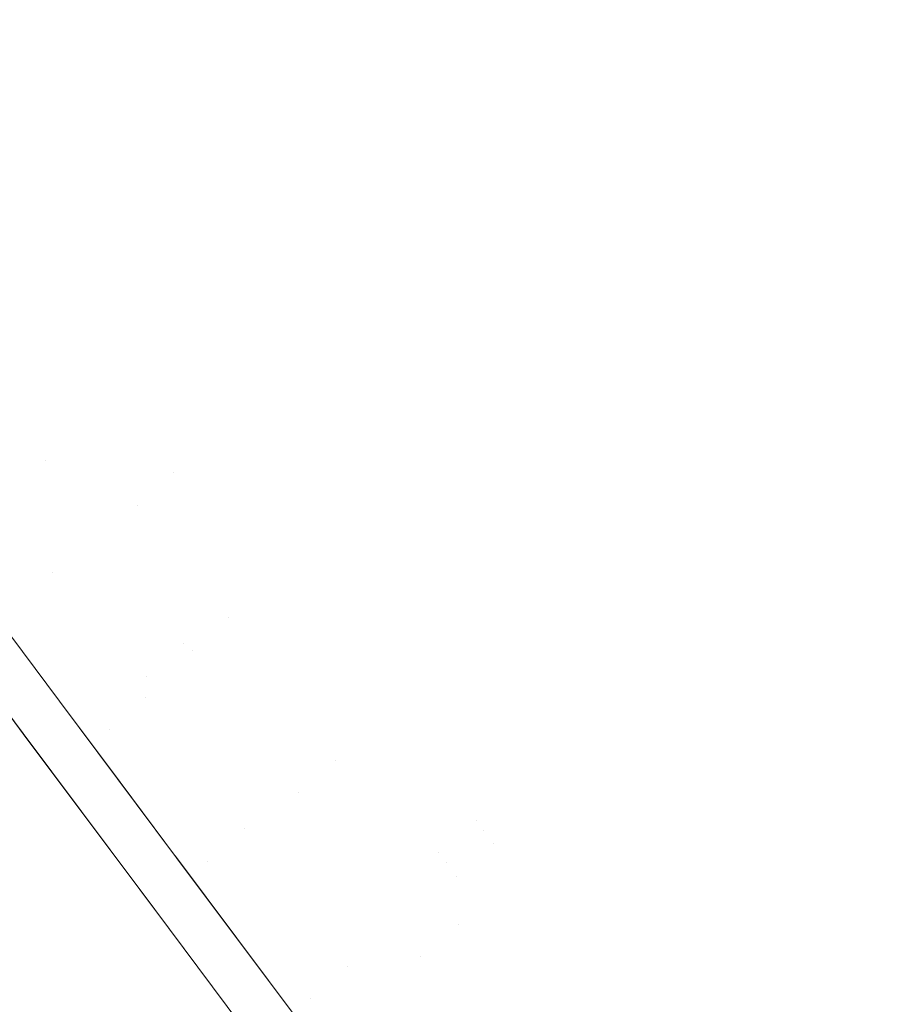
# Model space of a CAD drawing. Header units: centimetres. Extents: x -20.1 to -11, y -7.5 to 4.5.
# Tile 12 of 13: x -17.7 to -15.9, y 0.7 to 2.7. Entities that reach past the tile are written whole.
import ezdxf

# ---------------------------------------------------------------- set-up
doc = ezdxf.new("R2010")
doc.units = ezdxf.units.CM
doc.header["$LTSCALE"] = 2.54
doc.layers.add('Lucido design-1', color=7, linetype='Continuous')

# ---------------------------------------------------------------- blocks, each defined once
blk = doc.blocks.new('Gruppo-1')
at = {"color": 30, "linetype": 'Continuous', "lineweight": 9}
for points, invisible_edges in [([(-17.5972, 1.9649, -331.5681), (-17.7219, 2.1317, -331.9495), (-18.3108, 2.7415, -331.5394), (-18.1613, 2.5416, -331.0822)], 15), ([(-18.1613, 2.5416, -336.9383), (-18.3108, 2.7415, -336.4811), (-17.7219, 2.1317, -336.0711), (-17.5972, 1.9649, -336.4524)], 15), ([(-18.2335, 2.4725, -331.0895), (-18.3826, 2.672, -331.5456), (-17.7951, 2.0637, -331.9546), (-17.6707, 1.8973, -331.5742)], 15), ([(-17.6707, 1.8973, -336.4463), (-17.7951, 2.0637, -336.0659), (-18.3826, 2.672, -336.475), (-18.2335, 2.4725, -336.931)], 15), ([(-18.1613, 2.5416, -331.0822), (-17.9769, 2.295, -330.6271), (-17.4434, 1.7593, -331.1886), (-17.5972, 1.9649, -331.5681)], 15), ([(-17.5972, 1.9649, -336.4524), (-17.4434, 1.7593, -336.832), (-17.9769, 2.295, -337.3934), (-18.1613, 2.5416, -336.9383)], 15), ([(-17.3703, 1.8071, -333.7676), (-17.375, 1.8134, -334.0103), (-18.0067, 2.5125, -334.0103), (-18.0008, 2.5047, -333.7072)], 15), ([(-18.0008, 2.5047, -334.3134), (-18.0067, 2.5125, -334.0103), (-17.375, 1.8134, -334.0103), (-17.3703, 1.8071, -334.2529)], 15), ([(-18.0008, 2.5047, -333.7072), (-17.9818, 2.4792, -333.386), (-17.355, 1.7867, -333.5105), (-17.3703, 1.8071, -333.7676)], 15), ([(-17.3703, 1.8071, -334.2529), (-17.355, 1.7867, -334.51), (-17.9818, 2.4792, -334.6345), (-18.0008, 2.5047, -334.3134)], 15), ([(-17.3272, 1.7495, -333.2396), (-17.355, 1.7867, -333.5105), (-17.9818, 2.4792, -333.386), (-17.947, 2.4328, -333.0476)], 15), ([(-17.947, 2.4328, -334.973), (-17.9818, 2.4792, -334.6345), (-17.355, 1.7867, -334.51), (-17.3272, 1.7495, -334.7809)], 15), ([(-17.6304, 1.8317, -329.9692), (-17.7555, 1.9989, -330.1834), (-18.2662, 2.4722, -329.5504), (-18.1205, 2.2773, -329.3008)], 15), ([(-18.1205, 2.2773, -338.7197), (-18.2662, 2.4722, -338.4701), (-17.7555, 1.9989, -337.8371), (-17.6304, 1.8317, -338.0514)], 15), ([(-17.6707, 1.8973, -331.5742), (-17.5173, 1.6922, -331.1956), (-18.0495, 2.2266, -330.6355), (-18.2335, 2.4725, -331.0895)], 15), ([(-18.2335, 2.4725, -336.931), (-18.0495, 2.2266, -337.385), (-17.5173, 1.6922, -336.8249), (-17.6707, 1.8973, -336.4463)], 15), ([(-18.0734, 2.4357, -333.7079), (-18.0792, 2.4436, -334.0103), (-17.4491, 1.7461, -334.0103), (-17.4444, 1.7399, -333.7682)], 15), ([(-17.4444, 1.7399, -334.2523), (-17.4491, 1.7461, -334.0103), (-18.0792, 2.4436, -334.0103), (-18.0734, 2.4357, -334.3126)], 15), ([(-17.4444, 1.7399, -333.7682), (-17.4292, 1.7195, -333.5118), (-18.0544, 2.4103, -333.3875), (-18.0734, 2.4357, -333.7079)], 15), ([(-18.0734, 2.4357, -334.3126), (-18.0544, 2.4103, -334.633), (-17.4292, 1.7195, -334.5087), (-17.4444, 1.7399, -334.2523)], 15), ([(-17.947, 2.4328, -333.0476), (-17.894, 2.3619, -332.6935), (-17.2848, 1.6928, -332.9562), (-17.3272, 1.7495, -333.2396)], 15), ([(-17.3272, 1.7495, -334.7809), (-17.2848, 1.6928, -335.0643), (-17.894, 2.3619, -335.3271), (-17.947, 2.4328, -334.973)], 15), ([(-18.0197, 2.364, -333.05), (-18.0544, 2.4103, -333.3875), (-17.4292, 1.7195, -333.5118), (-17.4015, 1.6825, -333.2416)], 15), ([(-17.4015, 1.6825, -334.779), (-17.4292, 1.7195, -334.5087), (-18.0544, 2.4103, -334.633), (-18.0197, 2.364, -334.9706)], 15), ([(-17.4015, 1.6825, -333.2416), (-17.3591, 1.6258, -332.9588), (-17.9668, 2.2933, -332.6968), (-18.0197, 2.364, -333.05)], 15), ([(-18.0197, 2.364, -334.9706), (-17.9668, 2.2933, -335.3238), (-17.3591, 1.6258, -335.0617), (-17.4015, 1.6825, -334.779)], 15), ([(-17.2255, 1.6134, -332.6622), (-17.2848, 1.6928, -332.9562), (-17.894, 2.3619, -332.6935), (-17.8199, 2.2628, -332.3262)], 15), ([(-17.8199, 2.2628, -335.6943), (-17.894, 2.3619, -335.3271), (-17.2848, 1.6928, -335.0643), (-17.2255, 1.6134, -335.3583)], 15), ([(-18.1205, 2.2773, -329.3008), (-17.9636, 2.0675, -329.0593), (-17.4958, 1.6517, -329.762), (-17.6304, 1.8317, -329.9692)], 15), ([(-17.6304, 1.8317, -338.0514), (-17.4958, 1.6517, -338.2585), (-17.9636, 2.0675, -338.9612), (-18.1205, 2.2773, -338.7197)], 15), ([(-17.2587, 1.5123, -330.8185), (-17.4434, 1.7593, -331.1886), (-17.9769, 2.295, -330.6271), (-17.7555, 1.9989, -330.1834)], 15), ([(-17.7555, 1.9989, -337.8371), (-17.9769, 2.295, -337.3934), (-17.4434, 1.7593, -336.832), (-17.2587, 1.5123, -337.202)], 15), ([(-17.8929, 2.1944, -332.3304), (-17.9668, 2.2933, -332.6968), (-17.3591, 1.6258, -332.9588), (-17.2999, 1.5467, -332.6656)], 15), ([(-17.2999, 1.5467, -335.3549), (-17.3591, 1.6258, -335.0617), (-17.9668, 2.2933, -335.3238), (-17.8929, 2.1944, -335.6901)], 15), ([(-17.8199, 2.2628, -332.3262), (-17.7219, 2.1317, -331.9495), (-17.147, 1.5085, -332.3606), (-17.2255, 1.6134, -332.6622)], 15), ([(-17.2255, 1.6134, -335.3583), (-17.147, 1.5085, -335.6599), (-17.7219, 2.1317, -336.0711), (-17.8199, 2.2628, -335.6943)], 15), ([(-17.8286, 1.9312, -330.1929), (-18.0495, 2.2266, -330.6355), (-17.5173, 1.6922, -331.1956), (-17.3331, 1.4459, -330.8265)], 15), ([(-17.3331, 1.4459, -337.1941), (-17.5173, 1.6922, -336.8249), (-18.0495, 2.2266, -337.385), (-17.8286, 1.9312, -337.8276)], 15), ([(-18.2493, 2.2081, -339.916), (-17.7956, 1.8429, -339.1926), (-17.6167, 1.6037, -339.4122)], 11), ([(-17.6167, 1.6037, -339.4122), (-18.0458, 1.9359, -340.168), (-18.2493, 2.2081, -339.916)], 9), ([(-17.7039, 1.7645, -329.9792), (-17.5696, 1.5849, -329.7726), (-18.0363, 1.9997, -329.0717), (-18.1928, 2.2089, -329.3125)], 15), ([(-18.1928, 2.2089, -338.708), (-18.0363, 1.9997, -338.9488), (-17.5696, 1.5849, -338.2479), (-17.7039, 1.7645, -338.0413)], 15), ([(-18.2318, 2.1847, -328.0675), (-18.0453, 1.9353, -327.8544), (-17.6167, 1.6037, -328.6083)], 10), ([(-17.6167, 1.6037, -328.6083), (-17.7956, 1.8429, -328.8279), (-18.2318, 2.1847, -328.0675)], 11), ([(-17.2999, 1.5467, -332.6656), (-17.2216, 1.442, -332.3647), (-17.7951, 2.0637, -331.9546), (-17.8929, 2.1944, -332.3304)], 15), ([(-17.8929, 2.1944, -335.6901), (-17.7951, 2.0637, -336.0659), (-17.2216, 1.442, -335.6558), (-17.2999, 1.5467, -335.3549)], 15), ([(-17.0471, 1.375, -332.0554), (-17.147, 1.5085, -332.3606), (-17.7219, 2.1317, -331.9495), (-17.5972, 1.9649, -331.5681)], 15), ([(-17.5972, 1.9649, -336.4524), (-17.7219, 2.1317, -336.0711), (-17.147, 1.5085, -335.6599), (-17.0471, 1.375, -335.9651)], 15), ([(-17.3517, 1.459, -329.5634), (-17.4958, 1.6517, -329.762), (-17.9636, 2.0675, -329.0593), (-17.7956, 1.8429, -328.8279)], 15), ([(-17.7956, 1.8429, -339.1926), (-17.9636, 2.0675, -338.9612), (-17.4958, 1.6517, -338.2585), (-17.3517, 1.459, -338.4571)], 15), ([(-17.6707, 1.8973, -331.5742), (-17.7951, 2.0637, -331.9546), (-17.2216, 1.442, -332.3647), (-17.1221, 1.3089, -332.0603)], 15), ([(-17.1221, 1.3089, -335.9603), (-17.2216, 1.442, -335.6558), (-17.7951, 2.0637, -336.0659), (-17.6707, 1.8973, -336.4463)], 15), ([(-17.8687, 1.7756, -328.8408), (-18.0363, 1.9997, -329.0717), (-17.5696, 1.5849, -329.7726), (-17.4258, 1.3926, -329.5745)], 15), ([(-17.4258, 1.3926, -338.446), (-17.5696, 1.5849, -338.2479), (-18.0363, 1.9997, -338.9488), (-17.8687, 1.7756, -339.1797)], 15), ([(-17.2587, 1.5123, -330.8185), (-17.7555, 1.9989, -330.1834), (-17.6304, 1.8317, -329.9692)], 11), ([(-17.6304, 1.8317, -338.0514), (-17.7555, 1.9989, -337.8371), (-17.2587, 1.5123, -337.202)], 11), ([(-17.5972, 1.9649, -331.5681), (-17.4434, 1.7593, -331.1886), (-16.924, 1.2104, -331.7515), (-17.0471, 1.375, -332.0554)], 15), ([(-17.0471, 1.375, -335.9651), (-16.924, 1.2104, -336.269), (-17.4434, 1.7593, -336.832), (-17.5972, 1.9649, -336.4524)], 15), ([(-17.9453, 1.8015, -340.2924), (-18.0458, 1.9359, -340.168), (-17.6167, 1.6037, -339.4122)], 10), ([(-18.0453, 1.9353, -327.8544), (-17.8325, 1.6507, -327.6112), (-17.4273, 1.3504, -328.4024)], 10), ([(-17.4273, 1.3504, -328.4024), (-17.6167, 1.6037, -328.6083), (-18.0453, 1.9353, -327.8544)], 11), ([(-17.3331, 1.4459, -337.1941), (-17.8286, 1.9312, -337.8276), (-17.7039, 1.7645, -338.0413)], 11), ([(-17.7039, 1.7645, -329.9792), (-17.8286, 1.9312, -330.1929), (-17.3331, 1.4459, -330.8265)], 11), ([(-17.1221, 1.3089, -332.0603), (-16.9993, 1.1447, -331.7572), (-17.5173, 1.6922, -331.1956), (-17.6707, 1.8973, -331.5742)], 15), ([(-17.6707, 1.8973, -336.4463), (-17.5173, 1.6922, -336.8249), (-16.9993, 1.1447, -336.2634), (-17.1221, 1.3089, -335.9603)], 15), ([(-18.1183, 1.8684, -327.8687), (-17.6902, 1.537, -328.6218), (-17.5013, 1.2844, -328.4164)], 11), ([(-17.5013, 1.2844, -328.4164), (-17.9038, 1.5817, -327.6313), (-18.1183, 1.8684, -327.8687)], 9), ([(-17.7956, 1.8429, -328.8279), (-17.6167, 1.6037, -328.6083), (-17.1982, 1.2537, -329.375), (-17.3517, 1.459, -329.5634)], 15), ([(-17.3517, 1.459, -338.4571), (-17.1982, 1.2537, -338.6456), (-17.6167, 1.6037, -339.4122), (-17.7956, 1.8429, -339.1926)], 15), ([(-17.0421, 1.2228, -337.5535), (-17.4958, 1.6517, -338.2585), (-17.6304, 1.8317, -338.0514)], 11), ([(-17.6304, 1.8317, -338.0514), (-17.2587, 1.5123, -337.202), (-17.0421, 1.2228, -337.5535)], 11), ([(-17.0421, 1.2228, -330.467), (-17.2587, 1.5123, -330.8185), (-17.6304, 1.8317, -329.9692)], 11), ([(-17.6304, 1.8317, -329.9692), (-17.4958, 1.6517, -329.762), (-17.0421, 1.2228, -330.467)], 11), ([(-17.4273, 1.3504, -339.6181), (-17.8301, 1.6475, -340.4021), (-17.9453, 1.8015, -340.2924)], 9), ([(-17.9453, 1.8015, -340.2924), (-17.6167, 1.6037, -339.4122), (-17.4273, 1.3504, -339.6181)], 11), ([(-16.7576, 1.1012, -334.0103), (-17.375, 1.8134, -334.0103), (-17.3703, 1.8071, -333.7676)], 11), ([(-17.3703, 1.8071, -334.2529), (-17.375, 1.8134, -334.0103), (-16.7576, 1.1012, -334.0103)], 11), ([(-16.7427, 1.0811, -334.3852), (-17.355, 1.7867, -334.51), (-17.3703, 1.8071, -334.2529)], 11), ([(-17.3703, 1.8071, -334.2529), (-16.7576, 1.1012, -334.0103), (-16.7427, 1.0811, -334.3852)], 11), ([(-16.7427, 1.0811, -333.6353), (-16.7576, 1.1012, -334.0103), (-17.3703, 1.8071, -333.7676)], 11), ([(-17.3703, 1.8071, -333.7676), (-17.355, 1.7867, -333.5105), (-16.7427, 1.0811, -333.6353)], 11), ([(-16.7218, 1.0533, -333.4321), (-16.7427, 1.0811, -333.6353), (-17.355, 1.7867, -333.5105), (-17.3272, 1.7495, -333.2396)], 15), ([(-17.3272, 1.7495, -334.7809), (-17.355, 1.7867, -334.51), (-16.7427, 1.0811, -334.3852), (-16.7218, 1.0533, -334.5884)], 15), ([(-17.4258, 1.3926, -329.5745), (-17.2727, 1.1879, -329.3865), (-17.6902, 1.537, -328.6218), (-17.8687, 1.7756, -328.8408)], 15), ([(-17.8687, 1.7756, -339.1797), (-17.6902, 1.537, -339.3988), (-17.2727, 1.1879, -338.634), (-17.4258, 1.3926, -338.446)], 15), ([(-17.117, 1.157, -337.5447), (-17.3331, 1.4459, -337.1941), (-17.7039, 1.7645, -338.0413)], 11), ([(-17.117, 1.157, -330.4759), (-17.5696, 1.5849, -329.7726), (-17.7039, 1.7645, -329.9792)], 11), ([(-17.7039, 1.7645, -329.9792), (-17.3331, 1.4459, -330.8265), (-17.117, 1.157, -330.4759)], 11), ([(-17.7039, 1.7645, -338.0413), (-17.5696, 1.5849, -338.2479), (-17.117, 1.157, -337.5447)], 11), ([(-16.7762, 1.0127, -331.4553), (-16.924, 1.2104, -331.7515), (-17.4434, 1.7593, -331.1886), (-17.2587, 1.5123, -330.8185)], 15), ([(-17.2587, 1.5123, -337.202), (-17.4434, 1.7593, -336.832), (-16.924, 1.2104, -336.269), (-16.7762, 1.0127, -336.5652)], 15), ([(-16.8333, 1.0357, -334.0103), (-17.4491, 1.7461, -334.0103), (-17.4444, 1.7399, -334.2523)], 11), ([(-17.4444, 1.7399, -333.7682), (-17.4491, 1.7461, -334.0103), (-16.8333, 1.0357, -334.0103)], 11), ([(-16.8183, 1.0157, -334.3843), (-16.8333, 1.0357, -334.0103), (-17.4444, 1.7399, -334.2523)], 11), ([(-16.8183, 1.0157, -333.6363), (-17.4292, 1.7195, -333.5118), (-17.4444, 1.7399, -333.7682)], 11), ([(-17.4444, 1.7399, -333.7682), (-16.8333, 1.0357, -334.0103), (-16.8183, 1.0157, -333.6363)], 11), ([(-17.4444, 1.7399, -334.2523), (-17.4292, 1.7195, -334.5087), (-16.8183, 1.0157, -334.3843)], 11), ([(-17.3272, 1.7495, -333.2396), (-17.2848, 1.6928, -332.9562), (-16.69, 1.0107, -333.2194), (-16.7218, 1.0533, -333.4321)], 15), ([(-16.7218, 1.0533, -334.5884), (-16.69, 1.0107, -334.8011), (-17.2848, 1.6928, -335.0643), (-17.3272, 1.7495, -334.7809)], 15), ([(-17.5013, 1.2844, -339.6041), (-17.6902, 1.537, -339.3988), (-18.0163, 1.7321, -340.2786)], 11), ([(-18.0163, 1.7321, -340.2786), (-17.9031, 1.5807, -340.3862), (-17.5013, 1.2844, -339.6041)], 10), ([(-17.4015, 1.6825, -333.2416), (-17.4292, 1.7195, -333.5118), (-16.8183, 1.0157, -333.6363), (-16.7975, 0.9879, -333.4335)], 15), ([(-16.7975, 0.9879, -334.587), (-16.8183, 1.0157, -334.3843), (-17.4292, 1.7195, -334.5087), (-17.4015, 1.6825, -334.779)], 15), ([(-17.3331, 1.4459, -330.8265), (-17.5173, 1.6922, -331.1956), (-16.9993, 1.1447, -331.7572), (-16.8518, 0.9475, -331.4617)], 15), ([(-16.8518, 0.9475, -336.5588), (-16.9993, 1.1447, -336.2634), (-17.5173, 1.6922, -336.8249), (-17.3331, 1.4459, -337.1941)], 15), ([(-16.7975, 0.9879, -333.4335), (-16.7658, 0.9455, -333.2214), (-17.3591, 1.6258, -332.9588), (-17.4015, 1.6825, -333.2416)], 15), ([(-17.4015, 1.6825, -334.779), (-17.3591, 1.6258, -335.0617), (-16.7658, 0.9455, -334.7991), (-16.7975, 0.9879, -334.587)], 15), ([(-16.6454, 0.9512, -332.9989), (-16.69, 1.0107, -333.2194), (-17.2848, 1.6928, -332.9562), (-17.2255, 1.6134, -332.6622)], 15), ([(-17.2255, 1.6134, -335.3583), (-17.2848, 1.6928, -335.0643), (-16.69, 1.0107, -334.8011), (-16.6454, 0.9512, -335.0217)], 15), ([(-17.9031, 1.5807, -340.3862), (-17.8301, 1.6475, -340.4021), (-17.6023, 1.3429, -340.6189)], 9), ([(-17.4273, 1.3504, -328.4024), (-17.8325, 1.6507, -327.6112), (-17.8168, 1.6297, -327.5933)], 9), ([(-17.8301, 1.6475, -340.4021), (-17.4273, 1.3504, -339.6181), (-17.2279, 1.0837, -339.8084)], 11), ([(-17.2279, 1.0837, -339.8084), (-17.6023, 1.3429, -340.6189), (-17.8301, 1.6475, -340.4021)], 9), ([(-17.0421, 1.2228, -330.467), (-17.4958, 1.6517, -329.762), (-17.3517, 1.459, -329.5634)], 11), ([(-17.3517, 1.459, -338.4571), (-17.4958, 1.6517, -338.2585), (-17.0421, 1.2228, -337.5535)], 11), ([(-17.6021, 1.3426, -327.4032), (-17.8168, 1.6297, -327.5933), (-17.8327, 1.4867, -327.5526)], 10), ([(-17.8168, 1.6297, -327.5933), (-17.6021, 1.3426, -327.4032), (-17.2279, 1.0837, -328.2121)], 10), ([(-17.2279, 1.0837, -328.2121), (-17.4273, 1.3504, -328.4024), (-17.8168, 1.6297, -327.5933)], 11), ([(-17.2999, 1.5467, -332.6656), (-17.3591, 1.6258, -332.9588), (-16.7658, 0.9455, -333.2214), (-16.7214, 0.8861, -333.0014)], 15), ([(-16.7214, 0.8861, -335.0191), (-16.7658, 0.9455, -334.7991), (-17.3591, 1.6258, -335.0617), (-17.2999, 1.5467, -335.3549)], 15), ([(-17.0356, 1.0364, -329.1983), (-17.1982, 1.2537, -329.375), (-17.6167, 1.6037, -328.6083), (-17.4273, 1.3504, -328.4024)], 15), ([(-17.4273, 1.3504, -339.6181), (-17.6167, 1.6037, -339.4122), (-17.1982, 1.2537, -338.6456), (-17.0356, 1.0364, -338.8222)], 15), ([(-17.2255, 1.6134, -332.6622), (-17.147, 1.5085, -332.3606), (-16.5866, 0.8724, -332.7726), (-16.6454, 0.9512, -332.9989)], 15), ([(-16.6454, 0.9512, -335.0217), (-16.5866, 0.8724, -335.2479), (-17.147, 1.5085, -335.6599), (-17.2255, 1.6134, -335.3583)], 15), ([(-17.8327, 1.4867, -327.5526), (-17.9038, 1.5817, -327.6313), (-17.5013, 1.2844, -328.4164)], 10), ([(-17.9031, 1.5807, -340.3862), (-17.6758, 1.2768, -340.6023), (-17.3023, 1.0183, -339.7939)], 10), ([(-17.3023, 1.0183, -339.7939), (-17.5013, 1.2844, -339.6041), (-17.9031, 1.5807, -340.3862)], 11), ([(-17.6023, 1.3429, -340.6189), (-17.6758, 1.2768, -340.6023), (-17.9031, 1.5807, -340.3862)], 9), ([(-17.117, 1.157, -337.5447), (-17.5696, 1.5849, -338.2479), (-17.4258, 1.3926, -338.446)], 11), ([(-17.4258, 1.3926, -329.5745), (-17.5696, 1.5849, -329.7726), (-17.117, 1.157, -330.4759)], 11), ([(-16.7214, 0.8861, -333.0014), (-16.6626, 0.8075, -332.7757), (-17.2216, 1.442, -332.3647), (-17.2999, 1.5467, -332.6656)], 15), ([(-17.2999, 1.5467, -335.3549), (-17.2216, 1.442, -335.6558), (-16.6626, 0.8075, -335.2448), (-16.7214, 0.8861, -335.0191)], 15), ([(-17.5013, 1.2844, -328.4164), (-17.6902, 1.537, -328.6218), (-17.2727, 1.1879, -329.3865), (-17.1106, 0.9711, -329.2103)], 15), ([(-17.1106, 0.9711, -338.8102), (-17.2727, 1.1879, -338.634), (-17.6902, 1.537, -339.3988), (-17.5013, 1.2844, -339.6041)], 15), ([(-17.2587, 1.5123, -330.8185), (-17.0421, 1.2228, -330.467), (-16.6028, 0.7809, -331.174), (-16.7762, 1.0127, -331.4553)], 15), ([(-16.7762, 1.0127, -336.5652), (-16.6028, 0.7809, -336.8466), (-17.0421, 1.2228, -337.5535), (-17.2587, 1.5123, -337.202)], 15), ([(-16.5117, 0.7723, -332.5436), (-16.5866, 0.8724, -332.7726), (-17.147, 1.5085, -332.3606), (-17.0471, 1.375, -332.0554)], 15), ([(-17.0471, 1.375, -335.9651), (-17.147, 1.5085, -335.6599), (-16.5866, 0.8724, -335.2479), (-16.5117, 0.7723, -335.477)], 15), ([(-17.3023, 1.0183, -328.2266), (-17.676, 1.277, -327.4188), (-17.8327, 1.4867, -327.5526)], 9), ([(-17.8327, 1.4867, -327.5526), (-17.5013, 1.2844, -328.4164), (-17.3023, 1.0183, -328.2266)], 11), ([(-17.8327, 1.4867, -327.5526), (-17.676, 1.277, -327.4188), (-17.6021, 1.3426, -327.4032)], 10), ([(-16.7938, 0.8908, -337.8763), (-17.1982, 1.2537, -338.6456), (-17.3517, 1.459, -338.4571)], 11), ([(-17.3517, 1.459, -338.4571), (-17.0421, 1.2228, -337.5535), (-16.7938, 0.8908, -337.8763)], 11), ([(-16.7938, 0.8908, -330.1442), (-17.0421, 1.2228, -330.467), (-17.3517, 1.459, -329.5634)], 11), ([(-17.3517, 1.459, -329.5634), (-17.1982, 1.2537, -329.375), (-16.7938, 0.8908, -330.1442)], 11), ([(-16.8518, 0.9475, -331.4617), (-16.6789, 0.7163, -331.181), (-17.117, 1.157, -330.4759), (-17.3331, 1.4459, -330.8265)], 15), ([(-17.3331, 1.4459, -337.1941), (-17.117, 1.157, -337.5447), (-16.6789, 0.7163, -336.8395), (-16.8518, 0.9475, -336.5588)], 15), ([(-17.1221, 1.3089, -332.0603), (-17.2216, 1.442, -332.3647), (-16.6626, 0.8075, -332.7757), (-16.5879, 0.7076, -332.5472)], 15), ([(-16.5879, 0.7076, -335.4733), (-16.6626, 0.8075, -335.2448), (-17.2216, 1.442, -335.6558), (-17.1221, 1.3089, -335.9603)], 15), ([(-16.8694, 0.8259, -337.8666), (-17.117, 1.157, -337.5447), (-17.4258, 1.3926, -338.446)], 11), ([(-16.8694, 0.8259, -330.1539), (-17.2727, 1.1879, -329.3865), (-17.4258, 1.3926, -329.5745)], 11), ([(-17.4258, 1.3926, -329.5745), (-17.117, 1.157, -330.4759), (-16.8694, 0.8259, -330.1539)], 11), ([(-17.4258, 1.3926, -338.446), (-17.2727, 1.1879, -338.634), (-16.8694, 0.8259, -337.8666)], 11), ([(-17.0471, 1.375, -332.0554), (-16.924, 1.2104, -331.7515), (-16.4193, 0.6488, -332.3156), (-16.5117, 0.7723, -332.5436)], 15), ([(-16.5117, 0.7723, -335.477), (-16.4193, 0.6488, -335.7049), (-16.924, 1.2104, -336.269), (-17.0471, 1.375, -335.9651)], 15), ([(-17.3688, 1.0307, -327.1966), (-17.6021, 1.3426, -327.4032), (-17.676, 1.277, -327.4188)], 10), ([(-17.6758, 1.2768, -340.6023), (-17.6023, 1.3429, -340.6189), (-17.4794, 1.1786, -340.7359)], 9), ([(-17.4794, 1.1786, -340.7359), (-17.6023, 1.3429, -340.6189), (-17.2279, 1.0837, -339.8084)], 10), ([(-17.2279, 1.0837, -328.2121), (-17.6021, 1.3426, -327.4032), (-17.3688, 1.0307, -327.1966)], 9), ([(-17.4273, 1.3504, -328.4024), (-17.2279, 1.0837, -328.2121), (-16.8645, 0.8076, -329.035), (-17.0356, 1.0364, -329.1983)], 15), ([(-17.0356, 1.0364, -338.8222), (-16.8645, 0.8076, -338.9855), (-17.2279, 1.0837, -339.8084), (-17.4273, 1.3504, -339.6181)], 15), ([(-16.5879, 0.7076, -332.5472), (-16.4958, 0.5845, -332.3198), (-16.9993, 1.1447, -331.7572), (-17.1221, 1.3089, -332.0603)], 15), ([(-17.1221, 1.3089, -335.9603), (-16.9993, 1.1447, -336.2634), (-16.4958, 0.5845, -335.7007), (-16.5879, 0.7076, -335.4733)], 15), ([(-17.1106, 0.9711, -329.2103), (-16.9399, 0.7428, -329.0474), (-17.3023, 1.0183, -328.2266), (-17.5013, 1.2844, -328.4164)], 15), ([(-17.5013, 1.2844, -339.6041), (-17.3023, 1.0183, -339.7939), (-16.9399, 0.7428, -338.9731), (-17.1106, 0.9711, -338.8102)], 15), ([(-17.676, 1.277, -327.4188), (-17.3023, 1.0183, -328.2266), (-17.094, 0.7398, -328.0541)], 11), ([(-17.094, 0.7398, -328.0541), (-17.4397, 0.9611, -327.2171), (-17.676, 1.277, -327.4188)], 9), ([(-17.676, 1.277, -327.4188), (-17.4397, 0.9611, -327.2171), (-17.3688, 1.0307, -327.1966)], 10), ([(-17.3023, 1.0183, -339.7939), (-17.6758, 1.2768, -340.6023), (-17.5509, 1.1097, -340.7211)], 9), ([(-17.4794, 1.1786, -340.7359), (-17.5509, 1.1097, -340.7211), (-17.6758, 1.2768, -340.6023)], 9), ([(-16.6583, 0.7096, -329.9969), (-16.7938, 0.8908, -330.1442), (-17.1982, 1.2537, -329.375), (-17.0356, 1.0364, -329.1983)], 15), ([(-17.0356, 1.0364, -338.8222), (-17.1982, 1.2537, -338.6456), (-16.7938, 0.8908, -337.8763), (-16.6583, 0.7096, -338.0236)], 15), ([(-16.4041, 0.5152, -330.9156), (-16.6028, 0.7809, -331.174), (-17.0421, 1.2228, -330.467), (-16.7938, 0.8908, -330.1442)], 15), ([(-16.7938, 0.8908, -337.8763), (-17.0421, 1.2228, -337.5535), (-16.6028, 0.7809, -336.8466), (-16.4041, 0.5152, -337.105)], 15), ([(-16.3084, 0.5005, -332.0934), (-16.4193, 0.6488, -332.3156), (-16.924, 1.2104, -331.7515), (-16.7762, 1.0127, -331.4553)], 15), ([(-16.7762, 1.0127, -336.5652), (-16.924, 1.2104, -336.269), (-16.4193, 0.6488, -335.7049), (-16.3084, 0.5005, -335.9272)], 15), ([(-17.5509, 1.1097, -340.7211), (-17.4794, 1.1786, -340.7359), (-17.3648, 1.0254, -340.8166)], 9), ([(-17.2279, 1.0837, -339.8084), (-17.019, 0.8045, -339.9813), (-17.4794, 1.1786, -340.7359)], 11), ([(-17.019, 0.8045, -339.9813), (-17.3648, 1.0254, -340.8166), (-17.4794, 1.1786, -340.7359)], 9), ([(-17.1106, 0.9711, -329.2103), (-17.2727, 1.1879, -329.3865), (-16.8694, 0.8259, -330.1539), (-16.7342, 0.6451, -330.0069)], 15), ([(-16.7342, 0.6451, -338.0136), (-16.8694, 0.8259, -337.8666), (-17.2727, 1.1879, -338.634), (-17.1106, 0.9711, -338.8102)], 15), ([(-16.8694, 0.8259, -330.1539), (-17.117, 1.157, -330.4759), (-16.6789, 0.7163, -331.181), (-16.4806, 0.4512, -330.9233)], 15), ([(-16.4806, 0.4512, -337.0972), (-16.6789, 0.7163, -336.8395), (-17.117, 1.157, -337.5447), (-16.8694, 0.8259, -337.8666)], 15), ([(-16.8518, 0.9475, -331.4617), (-16.9993, 1.1447, -331.7572), (-16.4958, 0.5845, -332.3198), (-16.3852, 0.4365, -332.0981)], 15), ([(-16.3852, 0.4365, -335.9224), (-16.4958, 0.5845, -335.7007), (-16.9993, 1.1447, -336.2634), (-16.8518, 0.9475, -336.5588)], 15), ([(-17.5509, 1.1097, -340.7211), (-17.094, 0.7398, -339.9664), (-17.3023, 1.0183, -339.7939)], 11), ([(-17.5509, 1.1097, -340.7211), (-17.439, 0.9602, -340.7997), (-17.094, 0.7398, -339.9664)], 10), ([(-17.3648, 1.0254, -340.8166), (-17.439, 0.9602, -340.7997), (-17.5509, 1.1097, -340.7211)], 9), ([(-16.1451, 0.3631, -333.7603), (-16.1551, 0.3764, -334.0103), (-16.7576, 1.1012, -334.0103), (-16.7427, 1.0811, -333.6353)], 15), ([(-16.7427, 1.0811, -334.3852), (-16.7576, 1.1012, -334.0103), (-16.1551, 0.3764, -334.0103), (-16.1451, 0.3631, -334.2602)], 15), ([(-17.3688, 1.0307, -327.1966), (-17.019, 0.8045, -328.0392), (-17.2279, 1.0837, -328.2121)], 11), ([(-16.6853, 0.5679, -328.8866), (-16.8645, 0.8076, -329.035), (-17.2279, 1.0837, -328.2121), (-17.019, 0.8045, -328.0392)], 15), ([(-17.019, 0.8045, -339.9813), (-17.2279, 1.0837, -339.8084), (-16.8645, 0.8076, -338.9855), (-16.6853, 0.5679, -339.1339)], 15), ([(-16.1451, 0.3631, -333.7603), (-16.7427, 1.0811, -333.6353), (-16.7218, 1.0533, -333.4321)], 11), ([(-16.7218, 1.0533, -334.5884), (-16.7427, 1.0811, -334.3852), (-16.1451, 0.3631, -334.2602)], 11), ([(-16.11, 0.3161, -334.5376), (-16.69, 1.0107, -334.8011), (-16.7218, 1.0533, -334.5884)], 11), ([(-16.7218, 1.0533, -334.5884), (-16.1451, 0.3631, -334.2602), (-16.11, 0.3161, -334.5376)], 11), ([(-16.11, 0.3161, -333.483), (-16.1451, 0.3631, -333.7603), (-16.7218, 1.0533, -333.4321)], 11), ([(-16.7218, 1.0533, -333.4321), (-16.69, 1.0107, -333.2194), (-16.11, 0.3161, -333.483)], 11), ([(-17.4397, 0.9611, -327.2171), (-17.367, 1.0283, -327.1954), (-17.3688, 1.0307, -327.1966)], 9), ([(-17.367, 1.0283, -327.1954), (-17.4397, 0.9611, -327.2171), (-17.3814, 0.8831, -327.1673)], 9), ([(-17.439, 0.9602, -340.7997), (-17.3648, 1.0254, -340.8166), (-17.1164, 0.6933, -340.9914)], 9), ([(-17.1162, 0.6929, -327.031), (-17.367, 1.0283, -327.1954), (-17.3814, 0.8831, -327.1673)], 10), ([(-17.3688, 1.0307, -327.1966), (-17.367, 1.0283, -327.1954), (-17.019, 0.8045, -328.0392)], 10), ([(-17.367, 1.0283, -327.1954), (-17.1162, 0.6929, -327.031), (-16.8015, 0.5137, -327.8854)], 10), ([(-16.8015, 0.5137, -327.8854), (-17.019, 0.8045, -328.0392), (-17.367, 1.0283, -327.1954)], 11), ([(-17.3648, 1.0254, -340.8166), (-17.019, 0.8045, -339.9813), (-16.8015, 0.5137, -340.1351)], 11), ([(-16.8015, 0.5137, -340.1351), (-17.1164, 0.6933, -340.9914), (-17.3648, 1.0254, -340.8166)], 9), ([(-17.0356, 1.0364, -329.1983), (-16.8645, 0.8076, -329.035), (-16.5155, 0.5187, -329.8607), (-16.6583, 0.7096, -329.9969)], 15), ([(-16.6583, 0.7096, -338.0236), (-16.5155, 0.5187, -338.1598), (-16.8645, 0.8076, -338.9855), (-17.0356, 1.0364, -338.8222)], 15), ([(-16.8183, 1.0157, -333.6363), (-16.8333, 1.0357, -334.0103), (-16.2323, 0.3128, -334.0103), (-16.2223, 0.2995, -333.7609)], 15), ([(-16.2223, 0.2995, -334.2596), (-16.2323, 0.3128, -334.0103), (-16.8333, 1.0357, -334.0103), (-16.8183, 1.0157, -334.3843)], 15), ([(-17.094, 0.7398, -328.0541), (-17.3023, 1.0183, -328.2266), (-16.9399, 0.7428, -329.0474), (-16.7611, 0.5038, -328.8994)], 15), ([(-16.7611, 0.5038, -339.1211), (-16.9399, 0.7428, -338.9731), (-17.3023, 1.0183, -339.7939), (-17.094, 0.7398, -339.9664)], 15), ([(-16.2223, 0.2995, -334.2596), (-16.8183, 1.0157, -334.3843), (-16.7975, 0.9879, -334.587)], 11), ([(-16.7975, 0.9879, -333.4335), (-16.8183, 1.0157, -333.6363), (-16.2223, 0.2995, -333.7609)], 11), ([(-16.7762, 1.0127, -331.4553), (-16.6028, 0.7809, -331.174), (-16.1783, 0.3265, -331.8823), (-16.3084, 0.5005, -332.0934)], 15), ([(-16.3084, 0.5005, -335.9272), (-16.1783, 0.3265, -336.1383), (-16.6028, 0.7809, -336.8466), (-16.7762, 1.0127, -336.5652)], 15), ([(-16.0803, 0.2764, -333.3359), (-16.11, 0.3161, -333.483), (-16.69, 1.0107, -333.2194), (-16.6454, 0.9512, -332.9989)], 15), ([(-16.6454, 0.9512, -335.0217), (-16.69, 1.0107, -334.8011), (-16.11, 0.3161, -334.5376), (-16.0803, 0.2764, -334.6846)], 15), ([(-16.1873, 0.2526, -334.5362), (-16.2223, 0.2995, -334.2596), (-16.7975, 0.9879, -334.587)], 11), ([(-16.1873, 0.2526, -333.4843), (-16.7658, 0.9455, -333.2214), (-16.7975, 0.9879, -333.4335)], 11), ([(-16.7975, 0.9879, -333.4335), (-16.2223, 0.2995, -333.7609), (-16.1873, 0.2526, -333.4843)], 11), ([(-16.7975, 0.9879, -334.587), (-16.7658, 0.9455, -334.7991), (-16.1873, 0.2526, -334.5362)], 11), ([(-17.3814, 0.8831, -327.1673), (-17.4397, 0.9611, -327.2171), (-17.094, 0.7398, -328.0541)], 10), ([(-17.439, 0.9602, -340.7997), (-17.1912, 0.6288, -340.9739), (-16.8771, 0.4497, -340.1199)], 10), ([(-16.8771, 0.4497, -340.1199), (-17.094, 0.7398, -339.9664), (-17.439, 0.9602, -340.7997)], 11), ([(-17.1164, 0.6933, -340.9914), (-17.1912, 0.6288, -340.9739), (-17.439, 0.9602, -340.7997)], 9), ([(-16.7342, 0.6451, -330.0069), (-16.5918, 0.4547, -329.8711), (-16.9399, 0.7428, -329.0474), (-17.1106, 0.9711, -329.2103)], 15), ([(-17.1106, 0.9711, -338.8102), (-16.9399, 0.7428, -338.9731), (-16.5918, 0.4547, -338.1495), (-16.7342, 0.6451, -338.0136)], 15), ([(-16.3852, 0.4365, -332.0981), (-16.2554, 0.263, -331.8876), (-16.6789, 0.7163, -331.181), (-16.8518, 0.9475, -331.4617)], 15), ([(-16.8518, 0.9475, -336.5588), (-16.6789, 0.7163, -336.8395), (-16.2554, 0.263, -336.133), (-16.3852, 0.4365, -335.9224)], 15), ([(-16.7214, 0.8861, -333.0014), (-16.7658, 0.9455, -333.2214), (-16.1873, 0.2526, -333.4843), (-16.1577, 0.213, -333.3376)], 15), ([(-16.1577, 0.213, -334.6829), (-16.1873, 0.2526, -334.5362), (-16.7658, 0.9455, -334.7991), (-16.7214, 0.8861, -335.0191)], 15), ([(-16.6454, 0.9512, -332.9989), (-16.5866, 0.8724, -332.7726), (-16.0411, 0.2239, -333.185), (-16.0803, 0.2764, -333.3359)], 15), ([(-16.0803, 0.2764, -334.6846), (-16.0411, 0.2239, -334.8355), (-16.5866, 0.8724, -335.2479), (-16.6454, 0.9512, -335.0217)], 15), ([(-16.8771, 0.4497, -327.9007), (-17.1911, 0.6287, -327.0481), (-17.3814, 0.8831, -327.1673)], 9), ([(-17.3814, 0.8831, -327.1673), (-17.094, 0.7398, -328.0541), (-16.8771, 0.4497, -327.9007)], 11), ([(-17.3814, 0.8831, -327.1673), (-17.1911, 0.6287, -327.0481), (-17.1162, 0.6929, -327.031)], 10), ([(-16.4041, 0.5152, -330.9156), (-16.7938, 0.8908, -330.1442), (-16.6583, 0.7096, -329.9969)], 11), ([(-16.6583, 0.7096, -338.0236), (-16.7938, 0.8908, -337.8763), (-16.4041, 0.5152, -337.105)], 11), ([(-16.1577, 0.213, -333.3376), (-16.1185, 0.1607, -333.1871), (-16.6626, 0.8075, -332.7757), (-16.7214, 0.8861, -333.0014)], 15), ([(-16.7214, 0.8861, -335.0191), (-16.6626, 0.8075, -335.2448), (-16.1185, 0.1607, -334.8334), (-16.1577, 0.213, -334.6829)], 15), ([(-15.9911, 0.1571, -333.0323), (-16.0411, 0.2239, -333.185), (-16.5866, 0.8724, -332.7726), (-16.5117, 0.7723, -332.5436)], 15), ([(-16.5117, 0.7723, -335.477), (-16.5866, 0.8724, -335.2479), (-16.0411, 0.2239, -334.8355), (-15.9911, 0.1571, -334.9882)], 15), ([(-16.4806, 0.4512, -337.0972), (-16.8694, 0.8259, -337.8666), (-16.7342, 0.6451, -338.0136)], 11), ([(-16.7342, 0.6451, -330.0069), (-16.8694, 0.8259, -330.1539), (-16.4806, 0.4512, -330.9233)], 11), ([(-17.019, 0.8045, -328.0392), (-16.8015, 0.5137, -327.8854), (-16.4987, 0.3184, -328.7546), (-16.6853, 0.5679, -328.8866)], 15), ([(-16.6853, 0.5679, -339.1339), (-16.4987, 0.3184, -339.2659), (-16.8015, 0.5137, -340.1351), (-17.019, 0.8045, -339.9813)], 15), ([(-16.3661, 0.3188, -329.737), (-16.5155, 0.5187, -329.8607), (-16.8645, 0.8076, -329.035), (-16.6853, 0.5679, -328.8866)], 15), ([(-16.6853, 0.5679, -339.1339), (-16.8645, 0.8076, -338.9855), (-16.5155, 0.5187, -338.1598), (-16.3661, 0.3188, -338.2836)], 15), ([(-16.5879, 0.7076, -332.5472), (-16.6626, 0.8075, -332.7757), (-16.1185, 0.1607, -333.1871), (-16.0687, 0.094, -333.0348)], 15), ([(-16.0687, 0.094, -334.9857), (-16.1185, 0.1607, -334.8334), (-16.6626, 0.8075, -335.2448), (-16.5879, 0.7076, -335.4733)], 15), ([(-16.0292, 0.1272, -331.6884), (-16.1783, 0.3265, -331.8823), (-16.6028, 0.7809, -331.174), (-16.4041, 0.5152, -330.9156)], 15), ([(-16.4041, 0.5152, -337.105), (-16.6028, 0.7809, -336.8466), (-16.1783, 0.3265, -336.1383), (-16.0292, 0.1272, -336.3321)], 15), ([(-16.5117, 0.7723, -332.5436), (-16.4193, 0.6488, -332.3156), (-15.9295, 0.0748, -332.8804), (-15.9911, 0.1571, -333.0323)], 15), ([(-15.9911, 0.1571, -334.9882), (-15.9295, 0.0748, -335.1402), (-16.4193, 0.6488, -335.7049), (-16.5117, 0.7723, -335.477)], 15), ([(-16.7611, 0.5038, -328.8994), (-16.575, 0.2549, -328.7677), (-16.8771, 0.4497, -327.9007), (-17.094, 0.7398, -328.0541)], 15), ([(-17.094, 0.7398, -339.9664), (-16.8771, 0.4497, -340.1199), (-16.575, 0.2549, -339.2528), (-16.7611, 0.5038, -339.1211)], 15), ([(-16.7611, 0.5038, -328.8994), (-16.9399, 0.7428, -329.0474), (-16.5918, 0.4547, -329.8711), (-16.4427, 0.2553, -329.7476)], 15), ([(-16.4427, 0.2553, -338.2729), (-16.5918, 0.4547, -338.1495), (-16.9399, 0.7428, -338.9731), (-16.7611, 0.5038, -339.1211)], 15)]:
    blk.add_3dface(points, dxfattribs=dict(at, invisible_edges=invisible_edges))
blk = doc.blocks.new('Gruppo-2-1')
at = {"color": 7}
blk.add_blockref('Gruppo-1', (0, 0), dxfattribs=at)
blk = doc.blocks.new('Gruppo-4-1')
at = {"color": 7}
blk.add_blockref('Gruppo-2-1', (0, 0), dxfattribs=at)
blk = doc.blocks.new('Gruppo-5-1')
at = {"color": 7}
blk.add_blockref('Gruppo-4-1', (0, 0), dxfattribs=at)

msp = doc.modelspace()

# ---------------------------------------------------------------- block references
at = {"layer": 'Lucido design-1', "color": 7}
msp.add_blockref('Gruppo-5-1', (0, 0), dxfattribs=at)

doc.saveas('drawing.dxf')
